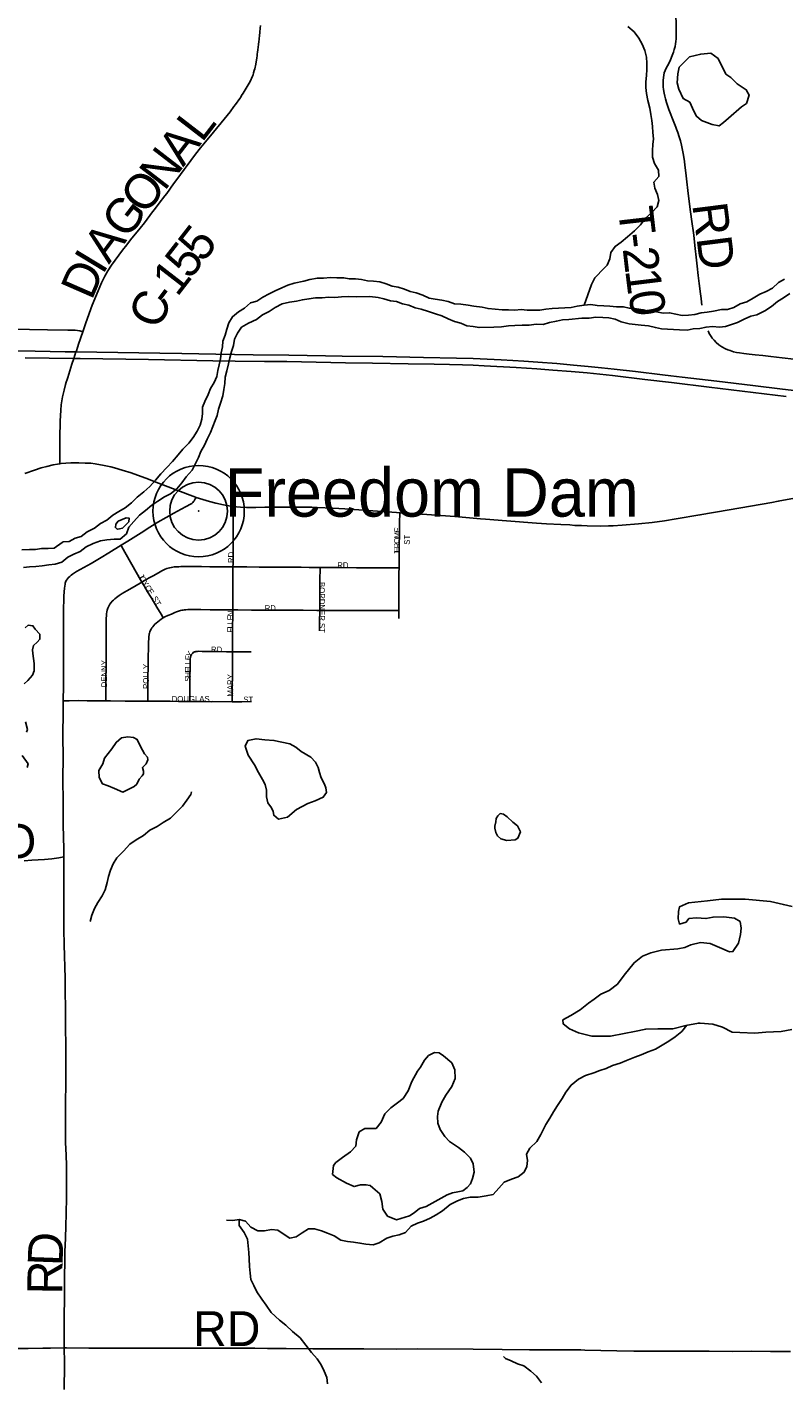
# Model space of a CAD drawing. Header units: feet. Extents: x 2113747 to 2516209, y 960708 to 1356798.
# Tile 155 of 206: x 2301306 to 2307820, y 1176686 to 1188340. Entities that reach past the tile are written whole.
import ezdxf

# ---------------------------------------------------------------- set-up
doc = ezdxf.new("R2010")
doc.units = ezdxf.units.FT
doc.header["$LTSCALE"] = 50
doc.header["$MEASUREMENT"] = 0
for name, color, linetype in [('0_Xref', 7, 'Continuous'), ('GM_X_County_Road', 3, 'Continuous'), ('GM_X_County_Road_Text', 3, 'Continuous'), ('GM_X_Interstate_Route', 1, 'Continuous'), ('GM_X_Major_River', 5, 'Continuous'), ('GM_X_Minor_Lake', 5, 'Continuous'), ('GM_X_Minor_River', 5, 'Continuous'), ('GM_X_State_Route', 1, 'Continuous'), ('GM_X_Township_Road', 4, 'Continuous'), ('GM_X_Township_Road_Text', 4, 'Continuous'), ('GM_X_Township_Subdivision', 4, 'Continuous'), ('GM_X_Township_Subdivision_Text', 4, 'Continuous'), ('GM_X_Unincorporated', 1, 'Continuous'), ('GM_X_Unincorporated_Location', 2, 'Continuous'), ('GM_X_Unincorporated_Text', 251, 'Continuous')]:
    doc.layers.add(name, color=color, linetype=linetype)
doc.styles.add('Styledgn030', font='dgn030.shx')

# ---------------------------------------------------------------- blocks, each defined once
blk = doc.blocks.new('Unicorp35')
at = {"layer": 'GM_X_Unincorporated'}
for radius in [393, 249]:
    blk.add_circle((0, 0), radius, dxfattribs=at)
blk = doc.blocks.new('POR')
at = {"layer": 'GM_X_County_Road', "flags": 128}
for points in [[(2301786, 1185718), (2301811, 1185793), (2301868, 1185947), (2301917, 1186069), (2301947, 1186138), (2301976, 1186197), (2302002, 1186243), (2302032, 1186290), (2302128, 1186420), (2302165, 1186466), (2302197, 1186508), (2302280, 1186610), (2302316, 1186656), (2302387, 1186750), (2302403, 1186771), (2302443, 1186823), (2302493, 1186888), (2302509, 1186909), (2302568, 1186991), (2302595, 1187029), (2302657, 1187114), (2302675, 1187137), (2302716, 1187193), (2302755, 1187245), (2302800, 1187302), (2302827, 1187335), (2302912, 1187435), (2303003, 1187547), (2303053, 1187612), (2303087, 1187656), (2303101, 1187674), (2303137, 1187725), (2303146, 1187738), (2303153, 1187750), (2303166, 1187772), (2303191, 1187814), (2303226, 1187873), (2303246, 1187918), (2303251, 1187930), (2303256, 1187945), (2303262, 1187967), (2303266, 1187980), (2303276, 1188021), (2303284, 1188076), (2303286, 1188092), (2303288, 1188108), (2303291, 1188124), (2303293, 1188143), (2303296, 1188166), (2303299, 1188191), (2303302, 1188217), (2303303, 1188233), (2303304, 1188243), (2303307, 1188266), (2303310, 1188295), (2303313, 1188331), (2303316, 1188353)], [(2301587, 1184581), (2301588, 1184633), (2301588, 1184695), (2301587, 1184730), (2301589, 1184848), (2301590, 1184902), (2301591, 1184947), (2301596, 1185042), (2301600, 1185088), (2301612, 1185157), (2301625, 1185215), (2301638, 1185262), (2301644, 1185284), (2301651, 1185306), (2301656, 1185325), (2301683, 1185410), (2301693, 1185438), (2301709, 1185487), (2301709, 1185488), (2301727, 1185544), (2301728, 1185544), (2301743, 1185590), (2301750, 1185612), (2301786, 1185718)], [(2301617, 1182541), (2301619, 1182668), (2301619, 1182753), (2301619, 1182847), (2301619, 1182973), (2301619, 1183075), (2301620, 1183164), (2301621, 1183302), (2301624, 1183443), (2301628, 1183509), (2301630, 1183526), (2301633, 1183544), (2301635, 1183554), (2301638, 1183562), (2301641, 1183571), (2301646, 1183579), (2301653, 1183591)], [(2301624, 1181197), (2301623, 1181262), (2301618, 1181473), (2301617, 1181588), (2301616, 1181723), (2301615, 1181815), (2301615, 1181884), (2301618, 1182041), (2301615, 1182250), (2301617, 1182438), (2301617, 1182541)], [(2301627, 1176970), (2301626, 1176990), (2301626, 1177042), (2301627, 1177206), (2301629, 1177433), (2301628, 1177560), (2301628, 1177616), (2301630, 1177681), (2301632, 1177797), (2301636, 1177915), (2301640, 1178022), (2301641, 1178048), (2301642, 1178097), (2301645, 1178294), (2301645, 1178399), (2301645, 1178539), (2301642, 1178630), (2301638, 1178739), (2301637, 1178873), (2301636, 1178982), (2301636, 1179090), (2301639, 1179234), (2301641, 1179352), (2301639, 1179523), (2301636, 1179779), (2301634, 1180153), (2301627, 1180441), (2301623, 1180573), (2301622, 1180704), (2301622, 1180806), (2301623, 1180923), (2301624, 1181031), (2301624, 1181197)], [(2301625, 1176613), (2301628, 1176822), (2301628, 1176852), (2301627, 1176963), (2301627, 1176970)]]:
    blk.add_lwpolyline(points, dxfattribs=at)
at = {"layer": 'GM_X_Interstate_Route', "flags": 128}
for points in [[(2300618, 1185560), (2301376, 1185549), (2301633, 1185545), (2301728, 1185544), (2301908, 1185541), (2302450, 1185533), (2302637, 1185530), (2302932, 1185525), (2303092, 1185523), (2303251, 1185520), (2303558, 1185515), (2303875, 1185510), (2304018, 1185508), (2304369, 1185503), (2304718, 1185497), (2305003, 1185491), (2305146, 1185487), (2305267, 1185481), (2305386, 1185476), (2305488, 1185469), (2305582, 1185464), (2305702, 1185456), (2305867, 1185443), (2306009, 1185431), (2306137, 1185419), (2306251, 1185407), (2306358, 1185395), (2306542, 1185374), (2306774, 1185346), (2306848, 1185338), (2306944, 1185326), (2307244, 1185291), (2307553, 1185255), (2307808, 1185223), (2308205, 1185177)], [(2301290, 1185494), (2301497, 1185490), (2301709, 1185487), (2301763, 1185487), (2302351, 1185479), (2302904, 1185467), (2303096, 1185465), (2303350, 1185462), (2303542, 1185460), (2304046, 1185451), (2304278, 1185447), (2304587, 1185442), (2304809, 1185439), (2304941, 1185435), (2305053, 1185432), (2305146, 1185429), (2305241, 1185425), (2305515, 1185410), (2305693, 1185399), (2305832, 1185388), (2305988, 1185376), (2306128, 1185364), (2306344, 1185342), (2306623, 1185307), (2306854, 1185281), (2307178, 1185240), (2307841, 1185160)]]:
    blk.add_lwpolyline(points, dxfattribs=at)
at = {"layer": 'GM_X_Major_River'}
blk.add_line((2302129, 1184026), (2302183, 1184081), dxfattribs=at)
at = {"layer": 'GM_X_Major_River', "flags": 128}
for points in [[(2302925, 1184953), (2302942, 1184996), (2302953, 1185050), (2302970, 1185102), (2302990, 1185165), (2302999, 1185221), (2303009, 1185271), (2303012, 1185326), (2303027, 1185380), (2303041, 1185440), (2303052, 1185492), (2303066, 1185547), (2303083, 1185599), (2303092, 1185653), (2303118, 1185706), (2303153, 1185756), (2303211, 1185791), (2303280, 1185824), (2303334, 1185863), (2303390, 1185893), (2303443, 1185926), (2303503, 1185957), (2303565, 1185972), (2303625, 1185982), (2303676, 1185993), (2303732, 1186000), (2303790, 1186010), (2303846, 1186009), (2303900, 1186014), (2303954, 1186012), (2304014, 1186017), (2304074, 1186020), (2304138, 1186018), (2304256, 1186020), (2304328, 1186013), (2304378, 1186001), (2304435, 1185984), (2304485, 1185978), (2304537, 1185959), (2304593, 1185946), (2304647, 1185922), (2304699, 1185911), (2304760, 1185891), (2304822, 1185872), (2304876, 1185855), (2304930, 1185829), (2304984, 1185806), (2305039, 1185790), (2305091, 1185769), (2305145, 1185764), (2305197, 1185754), (2305325, 1185756), (2305391, 1185760), (2305451, 1185767), (2305503, 1185770), (2305567, 1185774), (2305627, 1185773), (2305689, 1185782), (2305749, 1185781), (2305804, 1185797), (2305862, 1185810), (2305916, 1185819), (2305970, 1185823), (2306082, 1185833), (2306144, 1185835), (2306202, 1185842), (2306262, 1185841), (2306314, 1185837), (2306368, 1185826), (2306420, 1185804), (2306488, 1185787), (2306539, 1185780), (2306591, 1185774), (2306655, 1185767), (2306715, 1185754), (2306767, 1185744), (2306819, 1185739), (2306871, 1185736), (2306923, 1185734), (2306987, 1185731), (2307039, 1185742), (2307097, 1185746), (2307151, 1185757), (2307207, 1185762), (2307265, 1185756), (2307319, 1185763), (2307370, 1185779), (2307422, 1185798), (2307478, 1185825), (2307536, 1185852), (2307587, 1185864), (2307655, 1185897), (2307713, 1185936), (2307766, 1185977), (2307818, 1186009), (2307871, 1186046)], [(2307826, 1186171), (2307773, 1186142), (2307721, 1186094), (2307667, 1186063), (2307614, 1186041), (2307556, 1186006), (2307502, 1185976), (2307444, 1185957), (2307389, 1185927), (2307335, 1185910), (2307283, 1185908), (2307213, 1185895), (2307161, 1185887), (2307109, 1185879), (2307053, 1185866), (2307000, 1185860), (2306946, 1185857), (2306890, 1185869), (2306837, 1185881), (2306780, 1185878), (2306724, 1185888), (2306664, 1185893), (2306609, 1185905), (2306551, 1185914), (2306491, 1185920), (2306437, 1185932), (2306379, 1185933), (2306323, 1185939), (2306271, 1185942), (2306214, 1185944), (2306159, 1185952), (2306102, 1185947), (2306040, 1185937), (2305988, 1185926), (2305826, 1185919), (2305772, 1185913), (2305720, 1185904), (2305662, 1185902), (2305610, 1185903), (2305558, 1185909), (2305504, 1185904), (2305450, 1185906), (2305396, 1185906), (2305334, 1185911), (2305274, 1185917), (2305222, 1185930), (2305152, 1185938), (2305102, 1185947), (2305040, 1185955), (2304984, 1185959), (2304932, 1185978), (2304876, 1185990), (2304820, 1185999), (2304768, 1186007), (2304714, 1186031), (2304656, 1186052), (2304604, 1186064), (2304554, 1186083), (2304500, 1186101), (2304448, 1186109)], [(2304448, 1186109), (2304397, 1186130), (2304343, 1186148), (2304289, 1186152), (2304237, 1186155), (2304185, 1186167), (2304133, 1186172), (2304081, 1186172), (2304031, 1186182), (2303973, 1186183), (2303917, 1186185), (2303858, 1186178), (2303806, 1186180), (2303740, 1186167), (2303688, 1186153), (2303606, 1186136), (2303550, 1186118), (2303498, 1186095), (2303441, 1186069), (2303389, 1186044), (2303335, 1186016), (2303284, 1185982), (2303230, 1185965), (2303178, 1185921), (2303126, 1185888), (2303075, 1185846), (2303043, 1185794), (2303026, 1185739), (2303010, 1185687), (2302990, 1185637), (2302987, 1185587), (2302977, 1185537), (2302970, 1185485), (2302960, 1185434), (2302948, 1185384), (2302939, 1185332), (2302917, 1185282), (2302884, 1185228), (2302866, 1185177), (2302837, 1185117), (2302817, 1185067), (2302815, 1185015), (2302810, 1184965), (2302796, 1184912), (2302771, 1184862), (2302737, 1184808), (2302699, 1184757), (2302648, 1184707), (2302606, 1184657), (2302559, 1184600), (2302509, 1184550), (2302458, 1184493), (2302412, 1184439), (2302363, 1184386), (2302311, 1184338), (2302255, 1184293), (2302204, 1184245), (2302150, 1184203), (2302096, 1184170), (2302045, 1184138), (2301993, 1184095), (2301939, 1184067), (2301888, 1184026), (2301824, 1183994), (2301772, 1183955), (2301720, 1183941), (2301669, 1183912), (2301617, 1183908), (2301607, 1183904)], [(2301275, 1183689), (2301327, 1183694), (2301383, 1183696), (2301435, 1183703), (2301495, 1183710), (2301549, 1183718), (2301605, 1183735), (2301656, 1183776), (2301708, 1183802), (2301764, 1183827), (2301815, 1183866), (2301875, 1183896), (2301937, 1183917), (2301993, 1183926), (2302056, 1183931), (2302108, 1183931), (2302162, 1183978), (2302183, 1184034), (2302225, 1184085), (2302274, 1184138), (2302326, 1184178), (2302379, 1184225), (2302431, 1184260), (2302488, 1184297), (2302542, 1184321), (2302594, 1184366), (2302637, 1184417), (2302676, 1184469), (2302728, 1184526), (2302753, 1184578), (2302783, 1184635), (2302802, 1184687), (2302833, 1184742), (2302855, 1184794), (2302884, 1184851), (2302906, 1184901), (2302925, 1184953)], [(2302183, 1184081), (2302185, 1184113), (2302159, 1184116), (2302125, 1184102), (2302091, 1184086), (2302069, 1184060), (2302067, 1184032), (2302082, 1184018), (2302102, 1184022), (2302129, 1184026)], [(2301607, 1183904), (2301539, 1183855), (2301487, 1183853), (2301431, 1183853), (2301379, 1183844), (2301326, 1183842), (2301260, 1183839)]]:
    blk.add_lwpolyline(points, dxfattribs=at)
at = {"layer": 'GM_X_Minor_Lake'}
for p, q in [((2307343, 1187556), (2307454, 1187655)), ((2302036, 1182127), (2301973, 1182046)), ((2303749, 1182056), (2303665, 1182105)), ((2305340, 1181499), (2305332, 1181460)), ((2304740, 1178186), (2304923, 1178288))]:
    blk.add_line(p, q, dxfattribs=at)
at = {"layer": 'GM_X_Minor_Lake', "flags": 128}
for points in [[(2307454, 1187655), (2307498, 1187683), (2307520, 1187754), (2307496, 1187800), (2307417, 1187853), (2307363, 1187905), (2307321, 1187935), (2307254, 1188071), (2307190, 1188115), (2307104, 1188108), (2307008, 1188084), (2306918, 1187995), (2306907, 1187939), (2306903, 1187859), (2306917, 1187805), (2306954, 1187725), (2307010, 1187693), (2307046, 1187615), (2307067, 1187573), (2307111, 1187537), (2307203, 1187502), (2307263, 1187490), (2307301, 1187518), (2307343, 1187556)], [(2301306, 1181967), (2301316, 1181999), (2301263, 1182071)], [(2301302, 1182271), (2301309, 1182293), (2301293, 1182359)], [(2301280, 1182688), (2301314, 1182716), (2301352, 1182760), (2301366, 1182799), (2301367, 1182863), (2301356, 1182947), (2301352, 1182979), (2301362, 1183017), (2301392, 1183045), (2301417, 1183071), (2301415, 1183113), (2301377, 1183157), (2301357, 1183187), (2301315, 1183191), (2301289, 1183169)], [(2301973, 1182046), (2301959, 1181998), (2301924, 1181940), (2301926, 1181880), (2301955, 1181826), (2302003, 1181808), (2302059, 1181787), (2302131, 1181755), (2302227, 1181802), (2302250, 1181822), (2302270, 1181866), (2302296, 1181894), (2302308, 1181913), (2302309, 1181935), (2302299, 1181965), (2302331, 1181999), (2302347, 1182031), (2302344, 1182055), (2302316, 1182085), (2302282, 1182147), (2302255, 1182207), (2302221, 1182224), (2302175, 1182230), (2302119, 1182222), (2302072, 1182183), (2302036, 1182127)], [(2303665, 1182105), (2303619, 1182141), (2303569, 1182169), (2303431, 1182200), (2303353, 1182205), (2303277, 1182214), (2303205, 1182198), (2303183, 1182150), (2303210, 1182072), (2303264, 1181988), (2303297, 1181922), (2303333, 1181862), (2303357, 1181820), (2303366, 1181770), (2303366, 1181714), (2303379, 1181662), (2303411, 1181619), (2303425, 1181587), (2303429, 1181555), (2303470, 1181523), (2303547, 1181540), (2303625, 1181606), (2303722, 1181657), (2303786, 1181680), (2303856, 1181710), (2303884, 1181750), (2303879, 1181792), (2303867, 1181824), (2303837, 1181876), (2303824, 1181922), (2303812, 1181966), (2303788, 1182012), (2303749, 1182056)], [(2305332, 1181460), (2305331, 1181443), (2305341, 1181407), (2305355, 1181379), (2305385, 1181351), (2305436, 1181338), (2305507, 1181344), (2305531, 1181358), (2305553, 1181413), (2305527, 1181463), (2305486, 1181496), (2305438, 1181542), (2305406, 1181564), (2305378, 1181570), (2305358, 1181551), (2305344, 1181527), (2305340, 1181499)], [(2307892, 1180770), (2307816, 1180787), (2307704, 1180814), (2307488, 1180833), (2307282, 1180833), (2307162, 1180818), (2307000, 1180801), (2306921, 1180766), (2306913, 1180726), (2306910, 1180664), (2306922, 1180618), (2306978, 1180636), (2307003, 1180667), (2307067, 1180671), (2307149, 1180666), (2307211, 1180678), (2307303, 1180681), (2307395, 1180670), (2307443, 1180640), (2307452, 1180582), (2307446, 1180530), (2307429, 1180454), (2307381, 1180381), (2307353, 1180379), (2307265, 1180418), (2307185, 1180452), (2307103, 1180459), (2307019, 1180439), (2306969, 1180416), (2306908, 1180406), (2306766, 1180393), (2306674, 1180370), (2306602, 1180341), (2306531, 1180285), (2306446, 1180178), (2306388, 1180101), (2306317, 1180047), (2306245, 1180014), (2306187, 1179972), (2306138, 1179937), (2306066, 1179881), (2305985, 1179832), (2305917, 1179793), (2305921, 1179759), (2305974, 1179718), (2306052, 1179682), (2306168, 1179653), (2306328, 1179654), (2306446, 1179677), (2306535, 1179694), (2306631, 1179715), (2306735, 1179717), (2306865, 1179718), (2306975, 1179745), (2307084, 1179766), (2307100, 1179766), (2307208, 1179757), (2307292, 1179732), (2307375, 1179688), (2307441, 1179685), (2307569, 1179680), (2307666, 1179688), (2307796, 1179695), (2307888, 1179712)], [(2304923, 1178288), (2304967, 1178306), (2305015, 1178314), (2305057, 1178323), (2305093, 1178351), (2305123, 1178381), (2305140, 1178429), (2305154, 1178484), (2305147, 1178554), (2305123, 1178602), (2305072, 1178655), (2305020, 1178695), (2304942, 1178746), (2304902, 1178790), (2304861, 1178850), (2304841, 1178904), (2304838, 1178962), (2304844, 1179008), (2304875, 1179084), (2304911, 1179145), (2304962, 1179221), (2304992, 1179288), (2304989, 1179364), (2304961, 1179423), (2304890, 1179483), (2304852, 1179509), (2304814, 1179512), (2304762, 1179486), (2304727, 1179446), (2304693, 1179387), (2304667, 1179353), (2304618, 1179263), (2304585, 1179182), (2304543, 1179116), (2304494, 1179081), (2304436, 1179037), (2304386, 1178986), (2304353, 1178912), (2304310, 1178860), (2304214, 1178859), (2304166, 1178829), (2304142, 1178760), (2304137, 1178708), (2304091, 1178658), (2304022, 1178609), (2303964, 1178565), (2303944, 1178540), (2303935, 1178464), (2303973, 1178433), (2304055, 1178389), (2304122, 1178358), (2304177, 1178374), (2304223, 1178374), (2304259, 1178367), (2304283, 1178347), (2304342, 1178295), (2304360, 1178229), (2304369, 1178163), (2304409, 1178103), (2304487, 1178072), (2304597, 1178107), (2304637, 1178133), (2304683, 1178170), (2304740, 1178186)]]:
    blk.add_lwpolyline(points, dxfattribs=at)
at = {"layer": 'GM_X_Minor_River', "flags": 128}
for points in [[(2306273, 1186264), (2306298, 1186291), (2306322, 1186345), (2306332, 1186399), (2306367, 1186452), (2306419, 1186490), (2306473, 1186534), (2306535, 1186585), (2306585, 1186639), (2306628, 1186695), (2306680, 1186740), (2306730, 1186792), (2306744, 1186846), (2306733, 1186898), (2306709, 1186954), (2306701, 1187004), (2306745, 1187055), (2306742, 1187109), (2306706, 1187165), (2306688, 1187219), (2306688, 1187277), (2306691, 1187329), (2306697, 1187379), (2306693, 1187433), (2306689, 1187483), (2306684, 1187535), (2306676, 1187589), (2306666, 1187643), (2306650, 1187709), (2306637, 1187767), (2306633, 1187819), (2306633, 1187869), (2306639, 1187924), (2306640, 1187976), (2306640, 1188030), (2306638, 1188082), (2306624, 1188138), (2306601, 1188192), (2306573, 1188244), (2306531, 1188298), (2306477, 1188344)], [(2306101, 1185947), (2306164, 1186124), (2306194, 1186181), (2306273, 1186264)], [(2301850, 1180641), (2301865, 1180696), (2301887, 1180754), (2301916, 1180804), (2301952, 1180862), (2301978, 1180913), (2301995, 1180977), (2302007, 1181029), (2302024, 1181083), (2302048, 1181138), (2302079, 1181190), (2302137, 1181246), (2302190, 1181305), (2302244, 1181343), (2302308, 1181382), (2302363, 1181426), (2302425, 1181459), (2302479, 1181493), (2302542, 1181530), (2302644, 1181633), (2302681, 1181685), (2302717, 1181735), (2302722, 1181758)], [(2303023, 1178071), (2303077, 1178067), (2303131, 1178074), (2303185, 1178060), (2303233, 1178008), (2303293, 1177979), (2303349, 1177979), (2303409, 1177988), (2303465, 1177984), (2303519, 1177946), (2303569, 1177915), (2303621, 1177927), (2303673, 1177962), (2303729, 1177994), (2303781, 1177995), (2303841, 1177979), (2303891, 1177959), (2303949, 1177934), (2304007, 1177898), (2304065, 1177887), (2304117, 1177879), (2304171, 1177873), (2304223, 1177862), (2304285, 1177858), (2304337, 1177875), (2304403, 1177915), (2304455, 1177932), (2304510, 1177944), (2304564, 1177964), (2304612, 1178017), (2304666, 1178043), (2304717, 1178060), (2304775, 1178086), (2304827, 1178115), (2304883, 1178149), (2304948, 1178204), (2305012, 1178236), (2305064, 1178257), (2305121, 1178267), (2305189, 1178268), (2305257, 1178278), (2305317, 1178291), (2305367, 1178345), (2305414, 1178396), (2305476, 1178422), (2305532, 1178444), (2305585, 1178483), (2305609, 1178533), (2305613, 1178583), (2305606, 1178639), (2305634, 1178690), (2305693, 1178746), (2305729, 1178806), (2305770, 1178893), (2305806, 1178949), (2305837, 1179002), (2305871, 1179056), (2305912, 1179116), (2305944, 1179171), (2305989, 1179233), (2306051, 1179282), (2306113, 1179314), (2306184, 1179337), (2306236, 1179359), (2306290, 1179376), (2306344, 1179400), (2306410, 1179420), (2306465, 1179445), (2306537, 1179472), (2306591, 1179494), (2306651, 1179518), (2306714, 1179543), (2306772, 1179577), (2306830, 1179610), (2306885, 1179648), (2306941, 1179693), (2306986, 1179747)], [(2303131, 1178074), (2303133, 1178024), (2303175, 1177964), (2303204, 1177906), (2303210, 1177850), (2303215, 1177792), (2303217, 1177736), (2303220, 1177672), (2303226, 1177614), (2303232, 1177558), (2303257, 1177506), (2303285, 1177454), (2303326, 1177390), (2303364, 1177338), (2303408, 1177275), (2303479, 1177209), (2303533, 1177166), (2303592, 1177112), (2303656, 1177056), (2303706, 1176993), (2303755, 1176931), (2303803, 1176877), (2303838, 1176825), (2303862, 1176769), (2303886, 1176716), (2303891, 1176660)], [(2305735, 1176668), (2305691, 1176727), (2305641, 1176769), (2305582, 1176815), (2305526, 1176834), (2305474, 1176858), (2305424, 1176878), (2305406, 1176895)]]:
    blk.add_lwpolyline(points, dxfattribs=at)
at = {"layer": 'GM_X_State_Route', "flags": 128}
for points in [[(2301287, 1184497), (2301371, 1184527), (2301429, 1184545), (2301476, 1184558), (2301532, 1184571), (2301569, 1184578), (2301587, 1184581), (2301601, 1184583), (2301640, 1184586), (2301683, 1184588), (2301752, 1184588), (2301806, 1184587), (2301855, 1184585), (2301893, 1184580), (2301971, 1184566), (2302026, 1184554), (2302058, 1184546), (2302124, 1184527), (2302202, 1184502), (2302351, 1184448), (2302415, 1184424), (2302580, 1184360), (2302755, 1184294), (2302762, 1184291), (2302820, 1184272), (2302876, 1184255), (2302930, 1184241), (2302998, 1184227), (2303056, 1184217), (2303082, 1184214), (2303108, 1184211), (2303143, 1184207), (2303195, 1184205), (2303274, 1184204), (2303353, 1184206), (2303533, 1184208), (2303563, 1184207), (2303648, 1184207), (2303756, 1184206), (2303802, 1184204), (2303937, 1184198), (2304094, 1184189)], [(2307716, 1184249), (2307772, 1184259), (2307943, 1184290)], [(2305252, 1184105), (2305432, 1184089), (2305692, 1184070), (2305776, 1184065), (2305900, 1184058), (2305979, 1184054), (2306022, 1184051), (2306077, 1184049), (2306126, 1184047), (2306241, 1184045), (2306310, 1184046), (2306352, 1184047), (2306427, 1184052), (2306568, 1184065), (2306685, 1184076), (2306792, 1184090), (2306893, 1184106), (2307097, 1184140), (2307349, 1184184), (2307716, 1184249)], [(2304094, 1184189), (2304121, 1184187), (2304363, 1184170), (2304487, 1184162), (2304515, 1184159), (2304746, 1184143), (2304867, 1184135), (2304987, 1184126), (2305208, 1184108), (2305252, 1184105)]]:
    blk.add_lwpolyline(points, dxfattribs=at)
at = {"layer": 'GM_X_Township_Road', "flags": 128}
for points in [[(2307115, 1185945), (2307111, 1185971), (2307107, 1186004), (2307102, 1186044), (2307091, 1186132), (2307083, 1186203), (2307074, 1186281), (2307065, 1186359), (2307057, 1186433), (2307051, 1186489), (2307044, 1186549), (2307026, 1186688), (2307012, 1186794), (2306993, 1186934), (2306984, 1187008), (2306975, 1187085), (2306968, 1187152), (2306964, 1187184), (2306960, 1187219), (2306954, 1187251), (2306948, 1187282), (2306939, 1187324), (2306930, 1187360), (2306920, 1187395), (2306907, 1187432), (2306897, 1187460), (2306890, 1187480), (2306872, 1187523), (2306831, 1187632), (2306810, 1187692), (2306801, 1187723), (2306795, 1187745), (2306789, 1187770), (2306784, 1187803), (2306781, 1187825), (2306780, 1187850), (2306781, 1187881), (2306783, 1187907), (2306786, 1187925), (2306791, 1187947), (2306797, 1187965), (2306810, 1187993), (2306826, 1188022), (2306843, 1188059), (2306859, 1188095), (2306870, 1188125), (2306877, 1188146), (2306884, 1188173), (2306888, 1188197), (2306890, 1188217), (2306892, 1188239), (2306892, 1188260), (2306892, 1188299), (2306892, 1188334), (2306890, 1188474)], [(2300261, 1185752), (2300351, 1185751), (2300495, 1185748), (2300633, 1185746), (2300787, 1185744), (2300928, 1185742), (2301133, 1185739), (2301326, 1185736), (2301483, 1185735), (2301656, 1185732), (2301696, 1185732), (2301719, 1185731), (2301741, 1185728), (2301760, 1185724), (2301786, 1185718)], [(2307905, 1185481), (2307804, 1185493), (2307709, 1185504), (2307638, 1185513), (2307573, 1185520), (2307522, 1185525), (2307476, 1185531), (2307438, 1185536), (2307412, 1185540), (2307386, 1185546), (2307358, 1185555), (2307338, 1185562), (2307317, 1185570), (2307286, 1185588), (2307259, 1185606), (2307237, 1185625), (2307219, 1185644), (2307203, 1185663), (2307193, 1185678), (2307178, 1185703), (2307167, 1185725)], [(2302116, 1183879), (2302174, 1183915), (2302288, 1183986), (2302363, 1184034), (2302432, 1184077), (2302503, 1184118), (2302569, 1184155), (2302633, 1184189), (2302677, 1184212), (2302712, 1184232), (2302723, 1184239), (2302733, 1184248), (2302740, 1184257), (2302745, 1184263), (2302754, 1184279), (2302762, 1184291)], [(2301653, 1183591), (2301662, 1183602), (2301673, 1183612), (2301686, 1183622), (2301698, 1183632), (2301714, 1183643), (2301732, 1183654), (2301857, 1183723), (2301944, 1183774), (2302009, 1183813), (2302116, 1183879)], [(2301280, 1181164), (2301348, 1181168), (2301455, 1181175), (2301520, 1181181), (2301579, 1181190), (2301624, 1181197)], [(2298967, 1176937), (2299118, 1176938), (2299239, 1176938), (2299318, 1176939), (2299498, 1176942), (2299626, 1176944), (2299708, 1176945), (2299797, 1176948), (2299954, 1176949), (2300171, 1176952), (2300236, 1176952), (2300417, 1176956), (2300482, 1176957), (2300587, 1176959), (2300643, 1176961), (2300751, 1176961), (2300846, 1176963), (2300908, 1176965), (2301016, 1176965), (2301112, 1176965), (2301315, 1176966), (2301443, 1176967), (2301508, 1176969), (2301627, 1176970)], [(2301627, 1176970), (2301645, 1176971), (2301839, 1176969), (2301976, 1176969), (2302035, 1176969), (2302189, 1176969), (2302317, 1176969), (2302517, 1176968), (2302595, 1176968), (2302667, 1176967), (2302782, 1176968), (2302920, 1176967), (2303090, 1176967), (2303268, 1176968), (2303376, 1176966), (2303537, 1176964), (2303766, 1176961), (2303894, 1176962), (2304078, 1176962), (2304206, 1176961), (2304482, 1176960), (2304669, 1176961), (2305145, 1176959), (2305394, 1176956), (2305631, 1176954), (2305745, 1176953), (2305962, 1176953), (2306073, 1176952), (2306106, 1176951), (2306244, 1176947), (2306382, 1176945), (2306529, 1176943), (2306669, 1176942), (2306844, 1176943), (2307004, 1176943), (2307178, 1176941), (2307375, 1176939), (2307539, 1176941), (2307704, 1176940), (2307877, 1176940)]]:
    blk.add_lwpolyline(points, dxfattribs=at)
at = {"layer": 'GM_X_Township_Subdivision', "flags": 128}
for points in [[(2303078, 1183693), (2303079, 1183719), (2303080, 1183821), (2303080, 1183941), (2303081, 1184044), (2303081, 1184122), (2303082, 1184202), (2303082, 1184214)], [(2304508, 1183684), (2304508, 1183802), (2304509, 1183862), (2304511, 1183992), (2304511, 1184053), (2304512, 1184084), (2304512, 1184105), (2304514, 1184127), (2304514, 1184146), (2304515, 1184159)], [(2302295, 1183563), (2302284, 1183582), (2302122, 1183867), (2302116, 1183879)], [(2302295, 1183563), (2302316, 1183575), (2302358, 1183599), (2302396, 1183620), (2302451, 1183652), (2302467, 1183660), (2302483, 1183668), (2302496, 1183673), (2302509, 1183678), (2302521, 1183682), (2302535, 1183686), (2302548, 1183689), (2302561, 1183691), (2302573, 1183693), (2302588, 1183694), (2302600, 1183695), (2302613, 1183695), (2302630, 1183696), (2302653, 1183696), (2302697, 1183696), (2302754, 1183696), (2302809, 1183696), (2302880, 1183695), (2302967, 1183694), (2303048, 1183694), (2303078, 1183693)], [(2303076, 1183324), (2303077, 1183362), (2303077, 1183485), (2303078, 1183618), (2303078, 1183693)], [(2303078, 1183693), (2303115, 1183693), (2303198, 1183693), (2303305, 1183692), (2303411, 1183691), (2303544, 1183691), (2303664, 1183690), (2303734, 1183689), (2303807, 1183689), (2303829, 1183689)], [(2303825, 1183319), (2303825, 1183370), (2303826, 1183424), (2303826, 1183485), (2303826, 1183550), (2303827, 1183583), (2303827, 1183606), (2303829, 1183657), (2303829, 1183683), (2303829, 1183689)], [(2303829, 1183689), (2303862, 1183688), (2303936, 1183688), (2304013, 1183687), (2304141, 1183686), (2304267, 1183685), (2304426, 1183684), (2304501, 1183684), (2304508, 1183684)], [(2304506, 1183317), (2304507, 1183361), (2304507, 1183419), (2304507, 1183503), (2304507, 1183642), (2304508, 1183684)], [(2301984, 1182539), (2301984, 1182553), (2301985, 1182636), (2301985, 1182723), (2301986, 1182831), (2301987, 1182976), (2301988, 1183060), (2301988, 1183161), (2301988, 1183221), (2301988, 1183253), (2301989, 1183272), (2301990, 1183290), (2301993, 1183306), (2301997, 1183322), (2302002, 1183337), (2302006, 1183349), (2302012, 1183360), (2302020, 1183373), (2302029, 1183386), (2302039, 1183398), (2302049, 1183408), (2302062, 1183419), (2302076, 1183430), (2302098, 1183446), (2302126, 1183463), (2302164, 1183486), (2302232, 1183525), (2302295, 1183563)], [(2302477, 1183254), (2302460, 1183285), (2302423, 1183346), (2302403, 1183381), (2302374, 1183430), (2302344, 1183480), (2302314, 1183531), (2302295, 1183563)], [(2302477, 1183254), (2302493, 1183262), (2302518, 1183274), (2302548, 1183287), (2302562, 1183293), (2302578, 1183300), (2302592, 1183306), (2302610, 1183312), (2302627, 1183317), (2302638, 1183320), (2302650, 1183322), (2302661, 1183324), (2302672, 1183325), (2302689, 1183326), (2302704, 1183327), (2302720, 1183327), (2302750, 1183327), (2302802, 1183326), (2302882, 1183325), (2303014, 1183324), (2303076, 1183324)], [(2303074, 1182962), (2303074, 1182998), (2303075, 1183178), (2303076, 1183268), (2303076, 1183324)], [(2303076, 1183324), (2303119, 1183323), (2303238, 1183322), (2303334, 1183322), (2303432, 1183321), (2303505, 1183321), (2303588, 1183320), (2303683, 1183320), (2303799, 1183319), (2303825, 1183319)], [(2303822, 1183144), (2303823, 1183182), (2303824, 1183249), (2303825, 1183285), (2303825, 1183319)], [(2303825, 1183319), (2303852, 1183318), (2303889, 1183318), (2303957, 1183318), (2304036, 1183318), (2304142, 1183318), (2304228, 1183318), (2304353, 1183317), (2304444, 1183317), (2304500, 1183317), (2304506, 1183317)], [(2304505, 1183249), (2304506, 1183301), (2304506, 1183317)], [(2302345, 1182538), (2302345, 1182539), (2302345, 1182587), (2302347, 1182658), (2302347, 1182718), (2302349, 1182858), (2302349, 1182923), (2302351, 1182991), (2302352, 1183035), (2302352, 1183053), (2302353, 1183069), (2302354, 1183082), (2302355, 1183095), (2302356, 1183108), (2302358, 1183117), (2302359, 1183124), (2302362, 1183134), (2302367, 1183144), (2302373, 1183156), (2302381, 1183169), (2302388, 1183178), (2302397, 1183189), (2302407, 1183199), (2302418, 1183209), (2302431, 1183221), (2302446, 1183232), (2302461, 1183243), (2302477, 1183254)], [(2302708, 1182534), (2302708, 1182621), (2302708, 1182745), (2302709, 1182858), (2302709, 1182872), (2302709, 1182885), (2302710, 1182897), (2302711, 1182907), (2302712, 1182914), (2302713, 1182919), (2302715, 1182925), (2302717, 1182932), (2302719, 1182937), (2302724, 1182943), (2302729, 1182949), (2302736, 1182955), (2302742, 1182959), (2302748, 1182962), (2302753, 1182963), (2302760, 1182965), (2302767, 1182966), (2302774, 1182966), (2302784, 1182967), (2302813, 1182966), (2302950, 1182964), (2303022, 1182963), (2303074, 1182962)], [(2303071, 1182532), (2303071, 1182535), (2303071, 1182570), (2303072, 1182612), (2303072, 1182669), (2303073, 1182746), (2303073, 1182838), (2303074, 1182909), (2303074, 1182962)], [(2303074, 1182962), (2303106, 1182962), (2303157, 1182962), (2303217, 1182962), (2303235, 1182962)], [(2301617, 1182541), (2301669, 1182541), (2301748, 1182542), (2301823, 1182541), (2301862, 1182540), (2301953, 1182540), (2301984, 1182539)], [(2301984, 1182539), (2302024, 1182540), (2302152, 1182538), (2302191, 1182538), (2302286, 1182537), (2302319, 1182537), (2302345, 1182538)], [(2302345, 1182538), (2302355, 1182538), (2302443, 1182537), (2302495, 1182537), (2302538, 1182537), (2302610, 1182535), (2302708, 1182534)], [(2302708, 1182534), (2302754, 1182534), (2302839, 1182534), (2302891, 1182533), (2302903, 1182534), (2303071, 1182532)], [(2303071, 1182532), (2303100, 1182532), (2303156, 1182531), (2303238, 1182534)]]:
    blk.add_lwpolyline(points, dxfattribs=at)
at = {"layer": 'GM_X_Unincorporated_Location'}
blk.add_point((2302783, 1184173), dxfattribs=at)
at = {"color": 7, "linetype": 'Continuous', "lineweight": 0}
blk.add_blockref('Unicorp35', (2302783, 1184173), dxfattribs=at)
at = {"layer": 'GM_X_County_Road_Text', "char_height": 300, "attachment_point": 7, "line_spacing_factor": 0.8, "style": 'Styledgn030'}
for s, insert, rotation in [('{\\Fdgn000|c0;\\C256;L}', (2302811, 1187339), 52.387), ('{\\Fdgn000|c0;\\C256;A}', (2302650, 1187130), 52.3872), ('{\\Fdgn000|c0;\\C256;N}', (2302489, 1186921), 52.3846), ('{\\Fdgn000|c0;\\C256;O}', (2302328, 1186711), 52.3819), ('{\\Fdgn000|c0;\\C256;G}', (2302167, 1186502), 52.4547), ('{\\Fdgn000|c0;\\C256;A}', (2302011, 1186293), 53.3261), ('{\\Fdgn000|c0;\\C256;5}', (2302824, 1186302), 52.1497), ('{\\Fdgn000|c0;\\C256;5}', (2302711, 1186156), 52.1944), ('{\\Fdgn000|c0;\\C256;D}', (2301862, 1185981), 66.4551), ('{\\Fdgn000|c0;\\C256;I}', (2301956, 1186201), 58.7832), ('{\\Fdgn000|c0;\\C256;1}', (2302598, 1186010), 52.2797), ('{\\Fdgn000|c0;\\C256;-}', (2302526, 1185913), 53.0911), ('{\\Fdgn000|c0;\\C256;C}', (2302446, 1185723), 66.0942), ('{\\Fdgn000|c0;\\C256;D}', (2301611, 1177672), 87.8976), ('{\\Fdgn000|c0;\\C256;R}', (2301608, 1177429), 89.2467)]:
    blk.add_mtext(s, dxfattribs=dict(at, insert=insert, rotation=rotation))
at = {"layer": 'GM_X_Township_Road_Text', "char_height": 300, "attachment_point": 7, "line_spacing_factor": 0.8, "style": 'Styledgn030'}
for s, insert, rotation in [('{\\Fdgn000|c0;\\C256;T}', (2306392, 1186779), 276.5584), ('{\\Fdgn000|c0;\\C256;RD}', (2307031, 1186812), 277.2438), ('{\\Fdgn000|c0;\\C256;-}', (2306418, 1186556), 276.5622), ('{\\Fdgn000|c0;\\C256;2}', (2306432, 1186433), 276.6648), ('{\\Fdgn000|c0;\\C256;1}', (2306454, 1186247), 276.9817), ('{\\Fdgn000|c0;\\C256;0}', (2306477, 1186056), 277.9366), ('{\\Fdgn000|c0;\\C256;RD}', (2300816, 1181158), 3.4521), ('{\\Fdgn000|c0;\\C256;RD}', (2302735, 1176986), 0)]:
    blk.add_mtext(s, dxfattribs=dict(at, insert=insert, rotation=rotation))
at = {"layer": 'GM_X_Township_Subdivision_Text', "char_height": 50, "attachment_point": 7, "line_spacing_factor": 0.8, "style": 'Styledgn030'}
for s, insert, rotation in [('{\\Fdgn000|c0;\\C256;M}', (2304516, 1183937), 89.3262), ('{\\Fdgn000|c0;\\C256;E}', (2304516, 1183987), 85.5699), ('{\\Fdgn000|c0;\\C256;O}', (2304516, 1183893), 89.9587), ('{\\Fdgn000|c0;\\C256;R}', (2304516, 1183853), 89.9514), ('{\\Fdgn000|c0;\\C256;ST}', (2304602, 1183884), 90), ('{\\Fdgn000|c0;\\C256;RD}', (2303086, 1183726), 90), ('{\\Fdgn000|c0;\\C256;E}', (2304516, 1183818), 89.9572), ('{\\Fdgn000|c0;\\C256;J}', (2304516, 1183796), 89.9563), ('{\\Fdgn000|c0;\\C256;RD}', (2303976, 1183683), 0), ('{\\Fdgn000|c0;\\C256;J}', (2302258, 1183617), 298.4221), ('{\\Fdgn000|c0;\\C256;O}', (2302269, 1183597), 299.111), ('{\\Fdgn000|c0;\\C256;Y}', (2302293, 1183555), 302.0626), ('{\\Fdgn000|c0;\\C256;C}', (2302316, 1183517), 302.6028), ('{\\Fdgn000|c0;\\C256;BORDNER ST}', (2303819, 1183563), 270), ('{\\Fdgn000|c0;\\C256;E}', (2302338, 1183484), 302.6281), ('{\\Fdgn000|c0;\\C256;ST}', (2302377, 1183423), 299.7432), ('{\\Fdgn000|c0;\\C256;N}', (2303082, 1183267), 87.9452), ('{\\Fdgn000|c0;\\C256;RD}', (2303351, 1183314), 0), ('{\\Fdgn000|c0;\\C256;L}', (2303081, 1183198), 89.9689), ('{\\Fdgn000|c0;\\C256;L}', (2303081, 1183163), 89.9689), ('{\\Fdgn000|c0;\\C256;E}', (2303081, 1183127), 89.9727), ('{\\Fdgn000|c0;\\C256;E}', (2303081, 1183233), 89.5628), ('{\\Fdgn000|c0;\\C256;Y}', (2302716, 1182911), 61.2447), ('{\\Fdgn000|c0;\\C256;RD}', (2302889, 1182957), 0), ('{\\Fdgn000|c0;\\C256;DENNY}', (2301995, 1182657), 90), ('{\\Fdgn000|c0;\\C256;POLLY}', (2302355, 1182643), 90), ('{\\Fdgn000|c0;\\C256;L}', (2302716, 1182855), 89.8823), ('{\\Fdgn000|c0;\\C256;L}', (2302716, 1182819), 89.8634), ('{\\Fdgn000|c0;\\C256;E}', (2302716, 1182784), 89.8634), ('{\\Fdgn000|c0;\\C256;E}', (2302716, 1182887), 84.4444), ('{\\Fdgn000|c0;\\C256;S}', (2302716, 1182705), 89.8634), ('{\\Fdgn000|c0;\\C256;H}', (2302716, 1182740), 89.8803), ('{\\Fdgn000|c0;\\C256;MARY}', (2303081, 1182577), 90), ('{\\Fdgn000|c0;\\C256;DOUGLAS}', (2302551, 1182531), 0), ('{\\Fdgn000|c0;\\C256;ST}', (2303167, 1182526), 0)]:
    blk.add_mtext(s, dxfattribs=dict(at, insert=insert, rotation=rotation))
at = {"layer": 'GM_X_Unincorporated_Text', "insert": (2303008, 1184120), "char_height": 417, "attachment_point": 7, "rotation": 0, "line_spacing_factor": 0.8, "style": 'Styledgn030'}
blk.add_mtext('{\\Fdgn000|c0;\\C256;Freedom Dam}', dxfattribs=at)

msp = doc.modelspace()

# ---------------------------------------------------------------- block references
at = {"layer": '0_Xref'}
msp.add_blockref('POR', (0, 0), dxfattribs=at)

doc.saveas('drawing.dxf')
